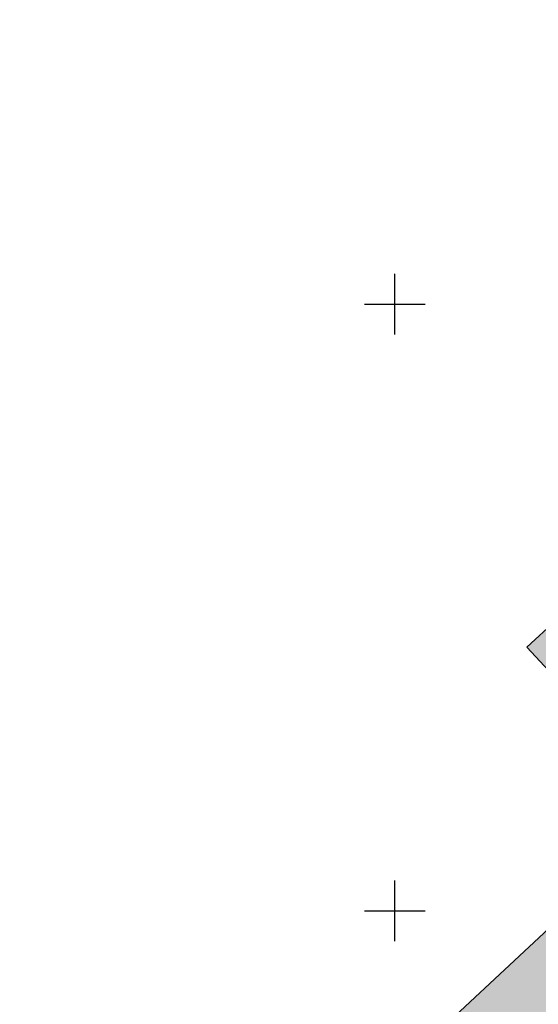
# Model space of a CAD drawing. Header units: millimetres. Extents: x 4385 to 11928, y 17253 to 36963.
# Tile 148 of 256: x 6119 to 6162, y 18592 to 18673. Entities that reach past the tile are written whole.
import ezdxf

# ---------------------------------------------------------------- set-up
doc = ezdxf.new("R2010")
doc.units = ezdxf.units.MM
doc.layers.add('Геоподоснова_34179-21 от 9.08.21$0$Координатные кресты', color=7, linetype='Continuous', lineweight=25)
doc.layers.add('ГП_здан_сущ', color=7, linetype='Continuous')
doc.layers.add('ГП_здан_сущ_штриховка', color=253, linetype='Continuous', lineweight=0, true_color=0x828282)

# ---------------------------------------------------------------- blocks, each defined once
blk = doc.blocks.new('Геоподоснова_34179-21 от 9.08.21$0$KREST_79')
at = {"layer": 'Геоподоснова_34179-21 от 9.08.21$0$Координатные кресты', "color": 7, "linetype": 'Continuous', "lineweight": 25}
for p, q in [((0, -2.5), (0, 2.5)), ((-2.5, 0), (2.5, 0))]:
    blk.add_line(p, q, dxfattribs=at)
blk = doc.blocks.new('Геоподоснова_34179-21 от 9.08.21$0$KREST_80')
at = {"layer": 'Геоподоснова_34179-21 от 9.08.21$0$Координатные кресты', "color": 7, "linetype": 'Continuous', "lineweight": 25}
for p, q in [((0, -2.5), (0, 2.5)), ((-2.5, 0), (2.5, 0))]:
    blk.add_line(p, q, dxfattribs=at)
blk = doc.blocks.new('Геоподоснова_34179-21 от 9.08.21')
at = {"layer": 'Геоподоснова_34179-21 от 9.08.21$0$Координатные кресты', "color": 7, "linetype": 'Continuous', "lineweight": 25}
for name, p in [('Геоподоснова_34179-21 от 9.08.21$0$KREST_80', (6150, 18650)), ('Геоподоснова_34179-21 от 9.08.21$0$KREST_79', (6150, 18600))]:
    blk.add_blockref(name, p, dxfattribs=at)

msp = doc.modelspace()

# ---------------------------------------------------------------- hatches: boundary and pattern name
at = {"layer": 'ГП_здан_сущ_штриховка', "linetype": 'Continuous'}
msp.add_hatch(color=256, dxfattribs=at).paths.add_polyline_path([(6129.157, 18568.884), (6120.267, 18578.426), (6119.049, 18581.996), (6119.977, 18586.319), (6122.958, 18589.097), (6127.059, 18589.441), (6130.167, 18588.435), (6139.447, 18578.848), (6140.121, 18579.502), (6141.15, 18578.439), (6173.302, 18608.406), (6160.906, 18621.71), (6163.275, 18623.918), (6162.58, 18624.664), (6171.279, 18632.768), (6171.813, 18632.194), (6174.226, 18634.442), (6186.757, 18621.032), (6219.571, 18651.51), (6218.397, 18652.796), (6218.723, 18653.099), (6210.332, 18662.104), (6208.519, 18665.518), (6208.705, 18670.104), (6212.01, 18673.184), (6216.875, 18673.442), (6221.118, 18670.909), (6228.988, 18662.461), (6229.541, 18662.966), (6240.104, 18651.4), (6239.337, 18650.699), (6260.285, 18628.156), (6251.273, 18619.853), (6246.389, 18624.463), (6230.133, 18642.299), (6228.956, 18641.226), (6227.741, 18642.506), (6225.808, 18640.671), (6248.413, 18616.849), (6241.557, 18610.344), (6218.953, 18634.166), (6216.899, 18632.218), (6239.504, 18608.395), (6234.984, 18603.83), (6212.241, 18627.798), (6210.509, 18626.155), (6233.114, 18602.332), (6228.396, 18597.855), (6205.791, 18621.677), (6203.886, 18619.87), (6226.491, 18596.047), (6221.016, 18590.852), (6198.411, 18614.675), (6195.473, 18611.847), (6197.505, 18609.705), (6196.191, 18608.457), (6216.742, 18586.797), (6217.555, 18585.941), (6206.051, 18575.025), (6197.132, 18584.425), (6195.613, 18582.984), (6192.058, 18586.73), (6193.577, 18588.172), (6184.687, 18597.541), (6184.121, 18597.005), (6181.947, 18599.296), (6178.138, 18595.682), (6200.899, 18571.693), (6195.74, 18566.798), (6172.978, 18590.786), (6171.145, 18589.046), (6193.907, 18565.058), (6189.168, 18560.562), (6166.399, 18584.543), (6164.644, 18582.879), (6187.406, 18558.89), (6182.771, 18554.492), (6160.016, 18578.486), (6158.072, 18576.642), (6180.895, 18552.958), (6174.034, 18546.482), (6151.182, 18570.08), (6150.182, 18569.112), (6151.021, 18568.246), (6149.051, 18566.339), (6171.009, 18543.664), (6161.582, 18534.766), (6140.029, 18557.602), (6139.63, 18557.215), (6128.73, 18568.471)])

# ---------------------------------------------------------------- linework, layer by layer
at = {"layer": 'ГП_здан_сущ'}
msp.add_lwpolyline([(6174.034, 18546.482), (6151.182, 18570.08), (6150.182, 18569.112), (6151.021, 18568.246), (6149.051, 18566.339), (6171.009, 18543.664), (6161.582, 18534.766), (6140.029, 18557.602), (6139.63, 18557.215), (6128.73, 18568.471), (6129.157, 18568.884), (6120.267, 18578.426), (6119.049, 18581.996), (6119.977, 18586.319), (6122.958, 18589.097), (6127.059, 18589.441), (6130.167, 18588.435), (6139.447, 18578.848), (6140.121, 18579.502), (6141.15, 18578.439), (6173.302, 18608.406), (6160.906, 18621.71), (6163.275, 18623.918)], dxfattribs=at)

# ---------------------------------------------------------------- block references
msp.add_blockref('Геоподоснова_34179-21 от 9.08.21', (0, 0))

doc.saveas('drawing.dxf')
